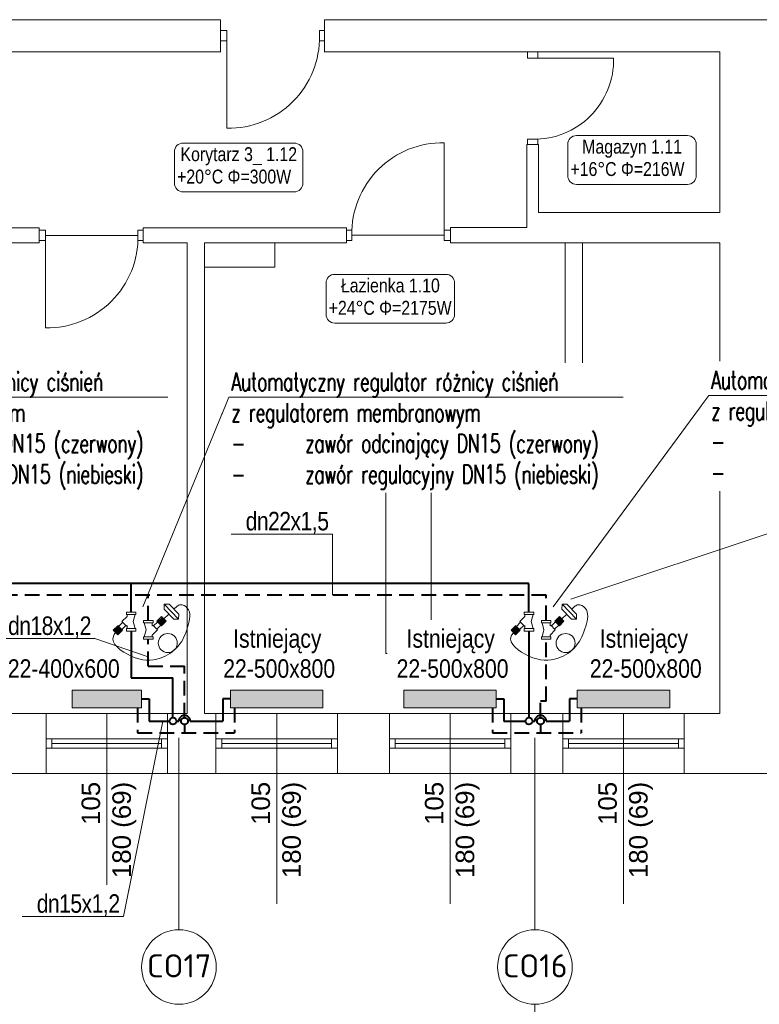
# Model space of a CAD drawing. Header units: millimetres. Extents: x -2390 to 43572, y -15084 to -12114.
# Tile 37 of 52: x 26919 to 27559, y -14249 to -13397. Entities that reach past the tile are written whole.
import ezdxf
from ezdxf import colors
from ezdxf.entities.mleader import LeaderData, LeaderLine
from ezdxf.enums import TextEntityAlignment as Align
from ezdxf.math import Vec2, Vec3

# ---------------------------------------------------------------- set-up
doc = ezdxf.new("R2010")
doc.units = ezdxf.units.MM
doc.linetypes.add('DASHED', pattern=[1.905, 1.27, -0.635])
for name, color, linetype, lineweight in [('@ grzejniki', 7, 'Continuous', 30), ('@ opis C..O.', 7, 'Continuous', 18), ('IS-Działka (powrotna)', 5, 'DASHED', 40), ('IS-Działka (zasilająca)', 1, 'Continuous', 40), ('IS-Grzejnik', 7, 'Continuous', 5), ('IS-Grzejnik_etykieta', 7, 'Continuous', 5), ('IS-opis', 7, 'Continuous', 25), ('opisy', 5, 'Continuous', 5), ('stolarka', 3, 'Continuous', 9), ('wymiary', 6, 'Continuous', 5), ('zawory', 7, 'Continuous', 18), ('ściany nośne', 1, 'Continuous', 25)]:
    doc.layers.add(name, color=color, linetype=linetype, lineweight=lineweight)
doc.layers.add('IS-Room (Automatic)', color=7, linetype='Continuous', lineweight=5, true_color=0x000000)
doc.styles.add('Arial_Narrow_____', font='ARIALN.TTF')
doc.styles.add('ROMANS', font='romans.shx', dxfattribs={"height": 1})
doc.styles.add('SIMPLEX', font='simplex.shx', dxfattribs={"width": 0.75})
doc.styles.get("Standard").update_dxf_attribs({"font": 'arial.ttf'})
doc.styles.add('TABELKA', font='romans.shx', dxfattribs={"width": 0.9})

# ---------------------------------------------------------------- blocks, each defined once
blk = doc.blocks.new('A$C19E64F29')
at = {"layer": 'zawory'}
for p, q in [((-15.45, -0.73), (-11.49, 3.28)), ((-10.4, -3.58), (-14.35, 0.37)), ((-10.4, -3.58), (-14.35, 0.37)), ((-9.85, -3.03), (-13.81, 0.92)), ((-9.85, -3.04), (-13.8, 0.92)), ((-9.3, -2.49), (-13.26, 1.47)), ((-9.3, -2.49), (-13.26, 1.46)), ((-8.76, -1.95), (-12.72, 2.01)), ((-8.76, -1.95), (-12.72, 2.01)), ((-8.22, -1.4), (-12.17, 2.56)), ((-7.53, -0.68), (-11.49, 3.28)), ((4.11, -2.17), (4.11, 0)), ((-11.48, -4.68), (-15.44, -0.72)), ((-10.94, -4.13), (-14.9, -0.17)), ((-11.49, -4.69), (-7.53, -0.68)), ((-10.94, -4.13), (-10.94, -4.13)), ((-7.28, -7.65), (-10.87, -4.06)), ((-4.53, -4.87), (-8.12, -1.28)), ((-7.9, -8.28), (-3.94, -4.27)), ((-3.45, -12.71), (-7.89, -8.27)), ((4.11, -2.17), (-4.11, -2.17)), ((-3.45, -4.76), (-3.94, -4.27)), ((-3.45, -2.17), (-3.45, -4.76)), ((1.9, -8.21), (3.52, -2.17)), ((3.52, -14.25), (1.9, -8.21)), ((4.11, -14.25), (-4.11, -14.25)), ((-3.45, -12.71), (-3.45, -14.25)), ((4.11, -16.42), (4.11, -14.25))]:
    blk.add_line(p, q, dxfattribs=at)
for points in [[(-4.11, -2.17), (-4.11, 0), (4.11, 0)], [(4.11, -16.42), (-4.11, -16.42), (-4.11, -14.25)]]:
    blk.add_lwpolyline(points, dxfattribs=at)
blk = doc.blocks.new('A$C419A285A')
at = {"layer": '@ grzejniki', "lineweight": 0}
for p, q in [((-134.6, -10.2), (-104.6, 19.8)), ((-104.6, 19.8), (15.4, 19.8)), ((-44.6, 19.8), (-44.6, 58.4)), ((15.4, 19.8), (45.4, -10.2)), ((-104.6, -40.2), (-134.6, -10.2)), ((-134.6, -10.2), (45.4, -10.2)), ((15.4, -40.2), (-104.6, -40.2)), ((-44.6, -100.2), (-44.6, -40.2)), ((45.4, -10.2), (15.4, -40.2))]:
    blk.add_line(p, q, dxfattribs=at)
blk = doc.blocks.new('A$C3D8D556D')
at = {"layer": '@ grzejniki', "lineweight": 0}
blk.add_circle((29.46, 37.85), 8.23, dxfattribs=at)
blk.add_spline([(-2.41, 45.93), (-3.69, 48.63), (-0.85, 54.75), (14.8, 55.29), (32.11, 46.8), (42.61, 31.3), (40.72, 6.13), (23.48, -9.25), (20.39, -7.35)], degree=3, dxfattribs=at)
at = {"layer": '@ grzejniki', "lineweight": 0, "xscale": -0.1, "yscale": 0.1, "zscale": 0.1, "rotation": 43.66614677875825}
blk.add_blockref('A$C419A285A', (-1.6, 38.63), dxfattribs=at)
at = {"layer": '@ grzejniki', "xscale": -1}
for p, rotation in [((9.82, 20.98), 90), ((19.11, 6.12), 270.0000000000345)]:
    blk.add_blockref('A$C19E64F29', p, dxfattribs=dict(at, rotation=rotation))
blk = doc.blocks.new('_None')

msp = doc.modelspace()

# ---------------------------------------------------------------- hatches: boundary and pattern name
at = {"layer": 'IS-Grzejnik', "transparency": 33554687, "extrusion": (0, 0, -1)}
for points in [[(-27024.15, -13992.14), (-26964.15, -13992.16), (-26964.14, -13976.98), (-27024.14, -13976.97)], [(-27181.15, -13992.14), (-27101.15, -13992.16), (-27101.14, -13976.98), (-27181.14, -13976.97)], [(-27331.15, -13992.14), (-27251.15, -13992.16), (-27251.14, -13976.98), (-27331.14, -13976.97)], [(-27481.15, -13992.14), (-27401.15, -13992.16), (-27401.14, -13976.98), (-27481.14, -13976.97)]]:
    msp.add_hatch(color=256, dxfattribs=at).paths.add_polyline_path(points)

# ---------------------------------------------------------------- linework, layer by layer
at = {"layer": 'IS-Działka (powrotna)', "ltscale": 10}
for p, q in [((27374.24, -13894.72), (26621.09, -13894.72)), ((27030.08, -13916.59), (27030.08, -13894.72)), ((27374.24, -13916.58), (27374.24, -13894.72)), ((27030.08, -13956.29), (27030.08, -13933)), ((27374.24, -13986.6), (27374.24, -13933)), ((27030.08, -13956.29), (27061.4, -13956.29)), ((27061.4, -14000.73), (27061.4, -13956.29)), ((27374.24, -13986.6), (27369.37, -13986.6)), ((27369.37, -14000.73), (27369.37, -13986.6)), ((27020.79, -13992.1), (27020.78, -14013.73)), ((27104.58, -13992.18), (27104.58, -14013.78)), ((27327.79, -13992.1), (27327.78, -14013.73)), ((27404.52, -13992.18), (27404.51, -14013.78)), ((27020.78, -14013.77), (27104.58, -14013.78)), ((27061.4, -14006.73), (27061.4, -14013.77)), ((27327.78, -14013.73), (27404.51, -14013.74)), ((27369.37, -14006.73), (27369.37, -14013.77))]:
    msp.add_line(p, q, dxfattribs=at)
at = {"layer": 'IS-Działka (powrotna)', "ltscale": 80}
for centre in [(27061.4, -14003.73), (27369.37, -14003.73)]:
    msp.add_circle(centre, 3, dxfattribs=at)
at = {"layer": 'IS-Działka (zasilająca)'}
for p, q in [((27359.37, -13884.7), (26621.09, -13884.69)), ((27015.22, -13909.46), (27015.22, -13884.7)), ((27359.37, -13909.45), (27359.37, -13884.7)), ((27051.4, -14000.73), (27051.4, -13966.29)), ((27024.15, -13984.55), (27030.78, -13984.55)), ((27030.78, -13984.55), (27030.78, -14003.69)), ((27101.21, -13984.59), (27094.58, -13984.59)), ((27094.58, -13984.59), (27094.58, -14003.73)), ((27331.15, -13984.55), (27337.78, -13984.55)), ((27337.78, -13984.55), (27337.78, -14003.69)), ((27401.15, -13984.59), (27394.51, -13984.59)), ((27394.51, -13984.59), (27394.51, -14003.73)), ((27030.78, -14003.69), (27048.4, -14003.73)), ((27054.4, -14003.73), (27056.4, -14003.73)), ((27066.4, -14003.73), (27094.58, -14003.73)), ((27337.78, -14003.69), (27356.37, -14003.73)), ((27362.37, -14003.73), (27364.37, -14003.73)), ((27374.37, -14003.73), (27394.51, -14003.73))]:
    msp.add_line(p, q, dxfattribs=at)
for centre in [(27051.4, -14003.73), (27359.37, -14003.73)]:
    msp.add_circle(centre, 3, dxfattribs=at)
for centre in [(27061.4, -14003.73), (27369.37, -14003.73)]:
    msp.add_arc(centre, 5, 359.99918, 180.00134, dxfattribs=at)
at = {"layer": 'IS-Grzejnik', "extrusion": (0, 0, -1)}
for points in [[(-27024.15, -13992.14), (-26964.15, -13992.18), (-26964.14, -13977), (-27024.14, -13976.97)], [(-27181.15, -13992.14), (-27101.15, -13992.18), (-27101.14, -13977), (-27181.14, -13976.97)], [(-27331.15, -13992.14), (-27251.15, -13992.18), (-27251.14, -13977), (-27331.14, -13976.97)], [(-27481.15, -13992.14), (-27401.15, -13992.18), (-27401.14, -13977), (-27481.14, -13976.97)]]:
    msp.add_lwpolyline(points, close=True, dxfattribs=at)
at = {"layer": 'IS-Room (Automatic)'}
for points in [[(27060.17, -13546.04), (27156.36, -13546.04, 0.414214), (27163.86, -13538.54), (27163.86, -13511.36, 0.414214), (27156.36, -13503.86), (27060.17, -13503.86, 0.414214), (27052.67, -13511.36), (27052.67, -13538.54, 0.414214)], [(27400.45, -13539.55), (27496.64, -13539.55, 0.414214), (27504.14, -13532.05), (27504.14, -13504.88, 0.414214), (27496.64, -13497.38), (27400.45, -13497.38, 0.414214), (27392.95, -13504.88), (27392.95, -13532.05, 0.414214)], [(27191.33, -13659.54), (27287.52, -13659.54, 0.414214), (27295.02, -13652.04), (27295.02, -13624.87, 0.414214), (27287.52, -13617.37), (27191.33, -13617.37, 0.414214), (27183.83, -13624.87), (27183.83, -13652.04, 0.414214)]]:
    msp.add_lwpolyline(points, format="xyb", close=True, dxfattribs=at)
at = {"layer": 'opisy', "color": 252, "lineweight": 0}
for p, q in [((26994.15, -13997.16), (26994.15, -14161.75)), ((27141.15, -13997.16), (27141.15, -14161.75)), ((27291.15, -13997.16), (27291.15, -14161.75)), ((27441.15, -13997.16), (27441.15, -14161.75))]:
    msp.add_line(p, q, dxfattribs=at)
at = {"layer": 'stolarka', "color": 252, "lineweight": 0}
for p, q in [((27098.15, -13406.49), (27092.65, -13406.49)), ((27098.15, -13415.49), (27098.15, -13406.49)), ((27178.15, -13406.49), (27182.65, -13406.49)), ((27178.15, -13415.49), (27178.15, -13406.49)), ((27098.15, -13415.49), (27092.65, -13415.49)), ((27098.15, -13410.99), (27098.15, -13490.99)), ((27178.15, -13415.49), (27182.65, -13415.49)), ((27358.15, -13430.5), (27358.15, -13425)), ((27367.15, -13430.5), (27367.15, -13425)), ((27367.15, -13430.5), (27358.15, -13430.5)), ((27362.65, -13430.5), (27432.65, -13430.5)), ((27286.16, -13583.58), (27286.16, -13503.58)), ((27358.15, -13500.5), (27358.15, -13505)), ((27367.15, -13500.5), (27358.15, -13500.5)), ((27367.15, -13500.5), (27367.15, -13505)), ((26941.15, -13579.16), (26935.65, -13579.16)), ((26941.15, -13588.16), (26941.15, -13579.16)), ((27021.15, -13579.16), (27025.65, -13579.16)), ((27021.15, -13588.16), (27021.15, -13579.16)), ((27206.16, -13579.08), (27201.66, -13579.08)), ((27206.16, -13579.08), (27206.16, -13588.08)), ((27286.16, -13579.08), (27291.66, -13579.08)), ((27286.16, -13579.08), (27286.16, -13588.08)), ((26941.15, -13588.16), (26935.65, -13588.16)), ((26941.15, -13583.66), (27021.15, -13583.66)), ((26941.15, -13583.66), (26941.15, -13663.66)), ((27021.15, -13588.16), (27025.65, -13588.16)), ((27206.16, -13588.08), (27201.66, -13588.08)), ((27286.16, -13583.58), (27206.16, -13583.58)), ((27286.16, -13588.08), (27291.66, -13588.08)), ((26941.65, -14019.16), (26946.65, -14019.16)), ((26946.65, -14019.16), (26946.65, -14027.16)), ((26946.65, -14019.16), (27041.65, -14019.16)), ((26946.65, -14023.16), (27041.65, -14023.16)), ((27046.65, -14019.16), (27041.65, -14019.16)), ((27041.65, -14019.16), (27041.65, -14027.16)), ((27088.65, -14019.16), (27093.65, -14019.16)), ((27093.65, -14019.16), (27093.65, -14027.16)), ((27093.65, -14019.16), (27188.65, -14019.16)), ((27093.65, -14023.16), (27188.65, -14023.16)), ((27193.65, -14019.16), (27188.65, -14019.16)), ((27188.65, -14019.16), (27188.65, -14027.16)), ((27238.65, -14019.16), (27243.65, -14019.16)), ((27243.65, -14019.16), (27243.65, -14027.16)), ((27243.65, -14019.16), (27338.65, -14019.16)), ((27243.65, -14023.16), (27338.65, -14023.16)), ((27343.65, -14019.16), (27338.65, -14019.16)), ((27338.65, -14019.16), (27338.65, -14027.16)), ((27388.65, -14019.16), (27393.65, -14019.16)), ((27393.65, -14019.16), (27393.65, -14027.16)), ((27393.65, -14019.16), (27488.65, -14019.16)), ((27393.65, -14023.16), (27488.65, -14023.16)), ((27493.65, -14019.16), (27488.65, -14019.16)), ((27488.65, -14019.16), (27488.65, -14027.16)), ((26946.65, -14027.16), (26941.65, -14027.16)), ((26946.65, -14027.16), (27041.65, -14027.16)), ((27041.65, -14027.16), (27046.65, -14027.16)), ((27093.65, -14027.16), (27088.65, -14027.16)), ((27093.65, -14027.16), (27188.65, -14027.16)), ((27188.65, -14027.16), (27193.65, -14027.16)), ((27243.65, -14027.16), (27238.65, -14027.16)), ((27243.65, -14027.16), (27338.65, -14027.16)), ((27338.65, -14027.16), (27343.65, -14027.16)), ((27393.65, -14027.16), (27388.65, -14027.16)), ((27393.65, -14027.16), (27488.65, -14027.16)), ((27488.65, -14027.16), (27493.65, -14027.16))]:
    msp.add_line(p, q, dxfattribs=at)
for points in [[(27098.15, -13490.99, 0.425735), (27178.15, -13410.99)], [(27432.65, -13430.5, -0.42548), (27362.65, -13500.5)], [(27286.16, -13503.58, 0.425735), (27206.16, -13583.58)], [(26941.15, -13663.66, 0.425735), (27021.15, -13583.66)]]:
    msp.add_lwpolyline(points, format="xyb", dxfattribs=at)
at = {"layer": 'wymiary', "color": 0}
for p, q in [((27056.58, -14018.07), (27056.58, -14184.11)), ((27364.56, -14018.07), (27364.56, -14184.11))]:
    msp.add_line(p, q, dxfattribs=at)
at = {"layer": 'ściany nośne', "color": 252, "lineweight": 0}
for p, q in [((27092.65, -13397.16), (26889.65, -13397.16)), ((27092.65, -13397.16), (27092.65, -13425.16)), ((27885.65, -13397.16), (27182.65, -13397.16)), ((27182.65, -13397.16), (27182.65, -13425.16)), ((26889.65, -13425.06), (27092.65, -13425.04)), ((27182.65, -13425.03), (27357.65, -13425)), ((27357.65, -13425), (27367.65, -13425)), ((27357.65, -13425), (27367.65, -13425)), ((27367.65, -13425), (27524.65, -13425)), ((27524.65, -13425), (27524.65, -13564)), ((27357.65, -13505), (27357.65, -13577)), ((27357.65, -13570.85), (27357.65, -13505)), ((27357.65, -13505), (27367.65, -13505)), ((27367.65, -13564), (27367.65, -13505)), ((27524.65, -13564), (27367.65, -13564)), ((26799.65, -13577.16), (26935.65, -13577.16)), ((26935.65, -13590.16), (26935.65, -13577.16)), ((27025.65, -13577.16), (27201.66, -13577.05)), ((27025.65, -13577.16), (27025.65, -13590.16)), ((27201.66, -13577), (27201.66, -13590.16)), ((27291.66, -13577), (27291.66, -13590.16)), ((27357.65, -13577), (27291.66, -13577)), ((26935.65, -13590.16), (26627.65, -13590.16)), ((27063.65, -13590.16), (27025.65, -13590.16)), ((27063.65, -13997.16), (27063.65, -13590.16)), ((27078.65, -13590.16), (27201.66, -13590.16)), ((27078.65, -13590.16), (27078.65, -13997.16)), ((27139.65, -13590.16), (27139.65, -13611.16)), ((27291.66, -13590.16), (27524.65, -13590.16)), ((27390.65, -13724.16), (27390.65, -13590.16)), ((27405.65, -13709.16), (27405.65, -13590.16)), ((27524.65, -13997.16), (27524.65, -13590.16)), ((27139.65, -13611.16), (27078.65, -13611.16)), ((27405.65, -13709.16), (27424.65, -13709.16)), ((27424.65, -13709.16), (27424.65, -13724.16)), ((27405.65, -13724.16), (27390.65, -13724.16)), ((27424.65, -13724.16), (27405.65, -13724.16)), ((27235.65, -13763.16), (27274.65, -13763.16)), ((27235.65, -13945.16), (27235.65, -13763.16)), ((27274.65, -13763.16), (27274.65, -13945.16)), ((27274.65, -13945.16), (27235.65, -13945.16)), ((27063.65, -13997.16), (26627.65, -13997.16)), ((26941.65, -14049.16), (26941.65, -13997.16)), ((27046.65, -14049.16), (27046.65, -13997.16)), ((27524.65, -13997.16), (27078.65, -13997.16)), ((27088.65, -14049.16), (27088.65, -13997.16)), ((27193.65, -14049.16), (27193.65, -13997.16)), ((27238.65, -14049.16), (27238.65, -13997.16)), ((27343.65, -14049.16), (27343.65, -13997.16)), ((27388.65, -14049.16), (27388.65, -13997.16)), ((27493.65, -14049.16), (27493.65, -13997.16)), ((27999.65, -14049.16), (26000.65, -14049.16))]:
    msp.add_line(p, q, dxfattribs=at)
at = {"layer": 'ściany nośne'}
for p, q in [((27051.4, -14003.73), (27051.4, -14003.73)), ((27359.37, -14003.73), (27359.37, -14003.73))]:
    msp.add_line(p, q, dxfattribs=at)

# ---------------------------------------------------------------- texts
at = {"layer": 'IS-Grzejnik_etykieta', "char_height": 20, "width": 65.0151, "attachment_point": 1, "style": 'Arial_Narrow_____', "bg_fill": 2}
for s, insert in [('\\pxqc;{\\fISOCPEUR|b0|i0|c238|p34;CO17}', (27024.25, -14205.34)), ('\\pxqc;{\\fISOCPEUR|b0|i0|c238|p34;CO16}', (27332.22, -14205.34))]:
    msp.add_mtext(s, dxfattribs=dict(at, insert=insert))
at = {"layer": 'IS-Room (Automatic)', "style": 'Arial_Narrow_____'}
for s, p in [('Magazyn 1.11', (27448.62, -13516.58)), ('Korytarz 3_ 1.12', (27108.35, -13523.07)), ('Łazienka 1.10', (27239.5, -13636.57))]:
    msp.add_text(s, height=12, dxfattribs=at).set_placement(p, align=Align.BOTTOM_CENTER)
for s, p in [('+16°C', (27435.19, -13520.33)), ('+20°C', (27094.91, -13526.82)), ('+24°C', (27226.07, -13640.32))]:
    msp.add_text(s, height=12, dxfattribs=at).set_placement(p, align=Align.TOP_RIGHT)
for s, p in [('Φ=216W', (27438.94, -13520.33)), ('Φ=300W', (27098.66, -13526.82)), ('Φ=2175W', (27229.82, -13640.32))]:
    msp.add_text(s, height=12, dxfattribs=at).set_placement(p, align=Align.TOP_LEFT)
at = {"layer": 'opisy', "color": 252, "lineweight": 0, "char_height": 16, "width": 104.9128, "attachment_point": 3, "rotation": 90}
for insert in [(26972.34, -14056.24), (27119.34, -14056.24), (27269.34, -14056.24), (27419.34, -14056.24)]:
    msp.add_mtext('105\\P180 (69)', dxfattribs=dict(at, insert=insert))

# ---------------------------------------------------------------- leaders
at = {"layer": '@ opis C..O.'}
ml = msp.add_multileader_mtext('Standard', dxfattribs=at)
ml.set_content('{\\Fsimplex|c238;\\W0.7;\\T0.95;Automatyczny regulator różnicy ciśnień \\Pz regulatorem membranowym \\P\\pxi-2,l2,t4;\\A1;-^Izawór odcinający DN15\\A0; (czerwony) \\P-^Izawór regulacyjny \\A1;DN15\\A0; (niebieski\\A1;)}', color=256, style='ROMANS')
ml.set_leader_properties(color=256, linetype='ByLayer', lineweight=5)
ml.set_arrow_properties(name='NONE')
ml.build(insert=Vec2(0, 0))
ml.multileader.update_dxf_attribs({"text_left_attachment_type": 6, "text_right_attachment_type": 6, "dogleg_length": 0, "arrow_head_size": 0})
ctx = ml.context
ctx.base_point, ctx.char_height, ctx.arrow_head_size, ctx.plane_origin = Vec3(26706.02, -13723.46), 16, 0, Vec3(27632.26, -14279.7)
ctx.left_attachment, ctx.right_attachment = 6, 6
notes = []
notes.append((ctx, [(0, (1, 1, 0), (26706.02, -13723.46), (1, 0), 0, [(0, [(26775.33, -13904.87)], 0, [])])]))
ctx.mtext.insert, ctx.mtext.width, ctx.mtext.line_spacing_style, ctx.mtext.flow_direction = Vec3(26708.02, -13702.13), 335.7149, 2, 5
at = {"layer": 'IS-opis', "color": 7}
ml = msp.add_multileader_mtext('Standard', dxfattribs=at)
ml.set_content('{\\fArial Narrow|b0|i0|c238|p34;\\W1;\\T0.95;\\C256;dn22x1,5}', color=7, style='TABELKA')
ml.set_leader_properties(color=256, linetype='ByLayer', lineweight=5)
ml.set_arrow_properties(name='NONE')
ml.build(insert=Vec2(0, 0))
ml.multileader.update_dxf_attribs({"has_dogleg": 0, "text_left_attachment_type": 6, "text_right_attachment_type": 6, "dogleg_length": 0, "arrow_head_size": 0})
ctx = ml.context
ctx.base_point, ctx.char_height, ctx.arrow_head_size, ctx.landing_gap_size, ctx.plane_origin, ctx.plane_y_axis = Vec3(27110.71, -13841.98), 16, 0, 4, Vec3(23822.82, -14459.09), Vec3(0, 1, 0)
ctx.left_attachment, ctx.right_attachment, ctx.text_align_type = 6, 6, 1
notes.append((ctx, [(0, (1, 1, 0), (27189.54, -13841.98), (-1, 0), 0, [(0, [(27189.54, -13894.72)], 0, [])])]))
ctx.mtext.insert, ctx.mtext.alignment, ctx.mtext.line_spacing_style, ctx.mtext.flow_direction = Vec3(27150.13, -13822.78), 2, 2, 5
for ctx, leaders in notes:
    for number, flags, end, landing, length, lines in leaders:
        leader = LeaderData()
        leader.index, (leader.has_last_leader_line, leader.has_dogleg_vector, leader.attachment_direction) = number, flags
        leader.last_leader_point, leader.dogleg_vector, leader.dogleg_length = Vec3(end), Vec3(landing), length
        for number, points, colour, breaks in lines:
            line = LeaderLine()
            line.index, line.vertices, line.color, line.breaks = number, Vec3.list(points), colors.encode_raw_color(colour), breaks
            leader.lines.append(line)
        ctx.leaders.append(leader)

# ---------------------------------------------------------------- next in the draw order: linework, layer by layer
at = {"layer": 'wymiary', "color": 0}
for centre in [(27056.58, -14216.36), (27364.56, -14216.36)]:
    msp.add_circle(centre, 32.26, dxfattribs=at)

# ---------------------------------------------------------------- next in the draw order: texts
at = {"layer": 'IS-Grzejnik_etykieta', "lineweight": 0, "char_height": 16, "attachment_point": 1, "bg_fill": 2}
for s, insert in [('{\\fArial Narrow|b0|i0|c238|p34;22-400x600}', (26908.57, -13950.26)), ('{\\fArial Narrow|b0|i0|c238|p34;22-500x800}', (27094.91, -13950.26)), ('{\\fArial Narrow|b0|i0|c238|p34;22-500x800}', (27244.91, -13950.26)), ('{\\fArial Narrow|b0|i0|c238|p34;22-500x800}', (27412.02, -13950.26))]:
    msp.add_mtext_dynamic_manual_height_columns(s, width=61.0819, gutter_width=299.56, heights=[0], dxfattribs=dict(at, insert=insert))

# ---------------------------------------------------------------- next in the draw order: leaders
at = {"layer": 'IS-opis', "color": 7}
ml = msp.add_multileader_mtext('Standard', dxfattribs=at)
ml.set_content('{\\fArial Narrow|b0|i0|c238|p34;\\W1;\\T0.95;\\C256;dn15x1,2}', color=7, style='TABELKA')
ml.set_leader_properties(color=256, linetype='ByLayer', lineweight=5)
ml.set_arrow_properties(name='NONE')
ml.build(insert=Vec2(0, 0))
ml.multileader.update_dxf_attribs({"has_dogleg": 0, "text_left_attachment_type": 6, "text_right_attachment_type": 6, "dogleg_length": 0, "arrow_head_size": 0})
ctx = ml.context
ctx.base_point, ctx.char_height, ctx.arrow_head_size, ctx.landing_gap_size, ctx.plane_origin, ctx.plane_y_axis = Vec3(26930.08, -14172.67), 16, 0, 4, Vec3(23597.69, -14760.74), Vec3(0, 1, 0)
ctx.left_attachment, ctx.right_attachment, ctx.text_align_type = 6, 6, 1
notes = []
notes.append((ctx, [(0, (1, 1, 0), (27008.71, -14172.67), (-1, 0), 0, [(0, [(27042.52, -14003.71)], 0, [])])]))
ctx.mtext.insert, ctx.mtext.alignment, ctx.mtext.line_spacing_style, ctx.mtext.flow_direction = Vec3(26969.4, -14153.47), 2, 2, 5
ctx.mtext.has_bg_fill, ctx.mtext.bg_color, ctx.mtext.bg_scale_factor, ctx.mtext.bg_transparency, ctx.mtext.use_window_bg_color = 1, -1027028792, 1.5, 0, 1
for ctx, leaders in notes:
    for number, flags, end, landing, length, lines in leaders:
        leader = LeaderData()
        leader.index, (leader.has_last_leader_line, leader.has_dogleg_vector, leader.attachment_direction) = number, flags
        leader.last_leader_point, leader.dogleg_vector, leader.dogleg_length = Vec3(end), Vec3(landing), length
        for number, points, colour, breaks in lines:
            line = LeaderLine()
            line.index, line.vertices, line.color, line.breaks = number, Vec3.list(points), colors.encode_raw_color(colour), breaks
            leader.lines.append(line)
        ctx.leaders.append(leader)

# ---------------------------------------------------------------- next in the draw order: linework, layer by layer
at = {"layer": 'IS-Działka (zasilająca)'}
for p, q in [((27015.22, -13925.87), (27015.22, -13966.29)), ((27015.22, -13966.29), (27051.4, -13966.29))]:
    msp.add_line(p, q, dxfattribs=at)

# ---------------------------------------------------------------- next in the draw order: block references
at = {"layer": 'ściany nośne', "rotation": 270}
msp.add_blockref('A$C3D8D556D', (27009.1, -13906.76), dxfattribs=at)

# ---------------------------------------------------------------- next in the draw order: texts
at = {"layer": 'IS-Grzejnik_etykieta', "lineweight": 0, "char_height": 16, "attachment_point": 1, "bg_fill": 2}
for insert in [(27103.49, -13924.25), (27253.49, -13924.25), (27420.6, -13924.25)]:
    msp.add_mtext_dynamic_manual_height_columns('{\\fArial Narrow|b0|i0|c238|p34;Istniejący}', width=61.0819, gutter_width=299.56, heights=[0], dxfattribs=dict(at, insert=insert))

# ---------------------------------------------------------------- next in the draw order: leaders
at = {"layer": 'IS-opis', "color": 7}
ml = msp.add_multileader_mtext('Standard', dxfattribs=at)
ml.set_content('{\\fArial Narrow|b0|i0|c238|p34;\\W1;\\T0.95;\\C256;dn18x1,2}', color=7, style='TABELKA')
ml.set_leader_properties(color=256, linetype='ByLayer', lineweight=5)
ml.set_arrow_properties(name='NONE')
ml.build(insert=Vec2(0, 0))
ml.multileader.update_dxf_attribs({"has_dogleg": 0, "text_left_attachment_type": 6, "text_right_attachment_type": 6, "dogleg_length": 0, "arrow_head_size": 0})
ctx = ml.context
ctx.base_point, ctx.char_height, ctx.arrow_head_size, ctx.landing_gap_size, ctx.plane_origin, ctx.plane_y_axis = Vec3(26905.28, -13932.4), 16, 0, 4, Vec3(23617.4, -14549.51), Vec3(0, 1, 0)
ctx.left_attachment, ctx.right_attachment, ctx.text_align_type = 6, 6, 1
notes = []
notes.append((ctx, [(0, (1, 1, 0), (26983.91, -13932.4), (-1, 0), 0, [(0, [(27030.08, -13948.19)], 0, [])])]))
ctx.mtext.insert, ctx.mtext.alignment, ctx.mtext.line_spacing_style, ctx.mtext.flow_direction = Vec3(26944.6, -13913.2), 2, 2, 5
ml = msp.add_multileader_mtext('Standard', dxfattribs=at)
ml.set_content('{\\fArial Narrow|b0|i0|c238|p34;\\W1;\\T0.95;\\C256;Istniejący}', color=7, style='TABELKA')
ml.set_leader_properties(color=256, linetype='ByLayer', lineweight=5)
ml.set_arrow_properties(name='NONE')
ml.build(insert=Vec2(0, 0))
ml.multileader.update_dxf_attribs({"has_dogleg": 0, "text_left_attachment_type": 6, "text_right_attachment_type": 6, "dogleg_length": 0, "arrow_head_size": 0})
ctx = ml.context
ctx.base_point, ctx.char_height, ctx.arrow_head_size, ctx.landing_gap_size, ctx.plane_origin, ctx.plane_y_axis = Vec3(27364.55, -14302.25), 16, 0, 4, Vec3(24076.45, -14780.13), Vec3(0, 1, 0)
ctx.left_attachment, ctx.right_attachment, ctx.text_align_type = 6, 6, 1
notes.append((ctx, [(1, (1, 1, 0), (27364.55, -14302.25), (1, 0), 0, [(0, [(27364.56, -14248.62)], 0, [])])]))
ctx.mtext.insert, ctx.mtext.alignment, ctx.mtext.line_spacing_style, ctx.mtext.flow_direction = Vec3(27403.78, -14281.54), 2, 2, 5
ctx.mtext.has_bg_fill, ctx.mtext.bg_color, ctx.mtext.bg_scale_factor, ctx.mtext.bg_transparency, ctx.mtext.use_window_bg_color = 1, -1027028792, 1.5, 0, 1
for ctx, leaders in notes:
    for number, flags, end, landing, length, lines in leaders:
        leader = LeaderData()
        leader.index, (leader.has_last_leader_line, leader.has_dogleg_vector, leader.attachment_direction) = number, flags
        leader.last_leader_point, leader.dogleg_vector, leader.dogleg_length = Vec3(end), Vec3(landing), length
        for number, points, colour, breaks in lines:
            line = LeaderLine()
            line.index, line.vertices, line.color, line.breaks = number, Vec3.list(points), colors.encode_raw_color(colour), breaks
            leader.lines.append(line)
        ctx.leaders.append(leader)

# ---------------------------------------------------------------- next in the draw order: linework, layer by layer
at = {"layer": 'IS-Działka (zasilająca)'}
msp.add_line((27359.37, -13925.87), (27359.37, -14000.73), dxfattribs=at)

# ---------------------------------------------------------------- next in the draw order: block references
at = {"layer": 'ściany nośne', "rotation": 270}
msp.add_blockref('A$C3D8D556D', (27353.25, -13906.76), dxfattribs=at)

# ---------------------------------------------------------------- next in the draw order: leaders
at = {"layer": '@ opis C..O.'}
ml = msp.add_multileader_mtext('Standard', dxfattribs=at)
ml.set_content('{\\Fsimplex|c238;\\W0.7;\\T0.95;Automatyczny regulator różnicy ciśnień \\Pz regulatorem membranowym \\P\\pxi-2,l2,t4;\\A1;-^Izawór odcinający DN15\\A0; (czerwony) \\P-^Izawór regulacyjny \\A1;DN15\\A0; (niebieski\\A1;)}', color=256, style='ROMANS')
ml.set_leader_properties(color=256, linetype='ByLayer', lineweight=5)
ml.set_arrow_properties(name='NONE')
ml.build(insert=Vec2(0, 0))
ml.multileader.update_dxf_attribs({"text_left_attachment_type": 6, "text_right_attachment_type": 6, "dogleg_length": 0, "arrow_head_size": 0})
ctx = ml.context
ctx.base_point, ctx.char_height, ctx.arrow_head_size, ctx.plane_origin = Vec3(27514.89, -13722.02), 16, 0, Vec3(28246.44, -14279.7)
ctx.left_attachment, ctx.right_attachment = 6, 6
notes = []
notes.append((ctx, [(0, (1, 1, 0), (27514.89, -13722.02), (1, 0), 0, [(0, [(27380.33, -13905)], 0, [])])]))
ctx.mtext.insert, ctx.mtext.width, ctx.mtext.line_spacing_style, ctx.mtext.flow_direction = Vec3(27516.89, -13700.68), 335.7149, 2, 5
ctx.mtext.has_bg_fill, ctx.mtext.bg_color, ctx.mtext.bg_scale_factor, ctx.mtext.bg_transparency, ctx.mtext.use_window_bg_color = 1, -1027028792, 1.5, 0, 1
for ctx, leaders in notes:
    for number, flags, end, landing, length, lines in leaders:
        leader = LeaderData()
        leader.index, (leader.has_last_leader_line, leader.has_dogleg_vector, leader.attachment_direction) = number, flags
        leader.last_leader_point, leader.dogleg_vector, leader.dogleg_length = Vec3(end), Vec3(landing), length
        for number, points, colour, breaks in lines:
            line = LeaderLine()
            line.index, line.vertices, line.color, line.breaks = number, Vec3.list(points), colors.encode_raw_color(colour), breaks
            leader.lines.append(line)
        ctx.leaders.append(leader)

# ---------------------------------------------------------------- next in the draw order: leaders
ml = msp.add_multileader_mtext('Standard', dxfattribs=at)
ml.set_content('{\\Fsimplex|c238;\\W0.7;\\T0.95;Automatyczny regulator różnicy ciśnień \\Pz regulatorem membranowym \\P\\pxi-2,l2,t4;\\A1;-^Izawór odcinający DN15\\A0; (czerwony) \\P-^Izawór regulacyjny \\A1;DN15\\A0; (niebieski\\A1;)}', color=256, style='ROMANS')
ml.set_leader_properties(color=256, linetype='ByLayer', lineweight=5)
ml.set_arrow_properties(name='NONE')
ml.build(insert=Vec2(0, 0))
ml.multileader.update_dxf_attribs({"text_left_attachment_type": 6, "text_right_attachment_type": 6, "dogleg_length": 0, "arrow_head_size": 0})
ctx = ml.context
ctx.base_point, ctx.char_height, ctx.arrow_head_size, ctx.plane_origin = Vec3(27099.84, -13723.46), 16, 0, Vec3(28005.82, -14279.7)
ctx.left_attachment, ctx.right_attachment = 6, 6
notes = []
notes.append((ctx, [(0, (1, 1, 0), (27099.84, -13723.46), (1, 0), 0, [(0, [(27025.45, -13904.87)], 0, [])])]))
ctx.mtext.insert, ctx.mtext.width, ctx.mtext.line_spacing_style, ctx.mtext.flow_direction = Vec3(27101.84, -13702.13), 335.7149, 2, 5
ctx.mtext.has_bg_fill, ctx.mtext.bg_color, ctx.mtext.bg_scale_factor, ctx.mtext.bg_transparency, ctx.mtext.use_window_bg_color = 1, -1027028792, 1.5, 0, 1
for ctx, leaders in notes:
    for number, flags, end, landing, length, lines in leaders:
        leader = LeaderData()
        leader.index, (leader.has_last_leader_line, leader.has_dogleg_vector, leader.attachment_direction) = number, flags
        leader.last_leader_point, leader.dogleg_vector, leader.dogleg_length = Vec3(end), Vec3(landing), length
        for number, points, colour, breaks in lines:
            line = LeaderLine()
            line.index, line.vertices, line.color, line.breaks = number, Vec3.list(points), colors.encode_raw_color(colour), breaks
            leader.lines.append(line)
        ctx.leaders.append(leader)

# ---------------------------------------------------------------- next in the draw order: leaders
at = {"layer": 'IS-opis', "transparency": 33554687}
ml = msp.add_multileader_mtext('Standard', dxfattribs=at)
ml.set_content('{\\W0.7;\\T0.95;\\C256;Instalacja centralnego ogrzewania  \\Pprowadzona w kanale technicznym pod posadzką}', color=252, style='SIMPLEX')
ml.set_leader_properties(color=256, linetype='ByLayer', lineweight=5)
ml.set_arrow_properties(name='NONE')
ml.build(insert=Vec2(0, 0))
ml.multileader.update_dxf_attribs({"text_left_attachment_type": 6, "text_right_attachment_type": 6, "dogleg_length": 0, "arrow_head_size": 0})
ctx = ml.context
ctx.base_point, ctx.char_height, ctx.arrow_head_size, ctx.plane_origin = Vec3(27583.75, -13835.64), 16, 0, Vec3(18505.64, -13801.18)
ctx.left_attachment, ctx.right_attachment = 6, 6
notes = []
notes.append((ctx, [(0, (1, 1, 0), (27583.75, -13835.64), (1, 0), 0, [(0, [(27395.75, -13898.15)], 0, [])])]))
ctx.mtext.insert, ctx.mtext.width, ctx.mtext.defined_height, ctx.mtext.line_spacing_style, ctx.mtext.flow_direction = Vec3(27585.75, -13814.3), 316.1652, 16.24, 2, 5
for ctx, leaders in notes:
    for number, flags, end, landing, length, lines in leaders:
        leader = LeaderData()
        leader.index, (leader.has_last_leader_line, leader.has_dogleg_vector, leader.attachment_direction) = number, flags
        leader.last_leader_point, leader.dogleg_vector, leader.dogleg_length = Vec3(end), Vec3(landing), length
        for number, points, colour, breaks in lines:
            line = LeaderLine()
            line.index, line.vertices, line.color, line.breaks = number, Vec3.list(points), colors.encode_raw_color(colour), breaks
            leader.lines.append(line)
        ctx.leaders.append(leader)

doc.saveas('drawing.dxf')
